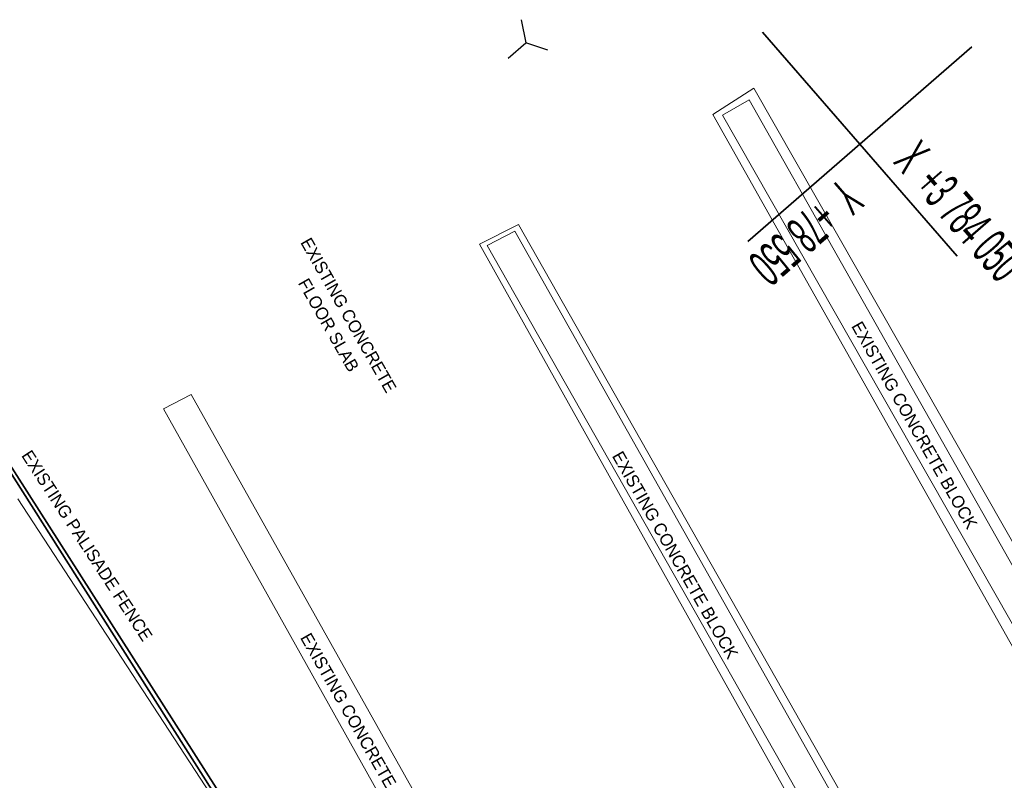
# Model space of a CAD drawing. Header units: millimetres. Extents: x -738537 to 1850049, y -250217 to 604013.
# Tile 184 of 204: x -179677 to -159776, y 477033 to 492413. Entities that reach past the tile are written whole.
import ezdxf

# ---------------------------------------------------------------- set-up
doc = ezdxf.new("R2010")
doc.units = ezdxf.units.MM
doc.header["$MEASUREMENT"] = 0
for name, color, linetype, lineweight in [('0_Pen_No__1', 214, 'Continuous', 35), ('0_Pen_No__128', 9, 'Continuous', 0), ('0_Pen_No__2', 1, 'Continuous', 25), ('0_Pen_No__6', 7, 'Continuous', 5)]:
    doc.layers.add(name, color=color, linetype=linetype, lineweight=lineweight)
doc.styles.add('GENERATED_STYLE_1', font='GOTHIC.TTF')
doc.styles.add('GENERATED_STYLE_3', font='GOTHICB.TTF')

msp = doc.modelspace()

# ---------------------------------------------------------------- linework, layer by layer
at = {"layer": '0_Pen_No__1', "color": 7, "linetype": 'Continuous', "lineweight": 35}
for p, q in [((-162695.4, 489897.2), (-164664.3, 492160.7)), ((-162695.4, 489897.2), (-160431.9, 491866.1)), ((-172612.9, 471829.1), (-184715.4, 490900.5)), ((-172530.7, 471908.1), (-184662.2, 490908.9)), ((-162695.4, 489897.2), (-164959, 487928.3)), ((-160726.6, 487633.7), (-162695.4, 489897.2))]:
    msp.add_line(p, q, dxfattribs=at)
at = {"layer": '0_Pen_No__128', "color": 9, "linetype": 'Continuous', "lineweight": 0}
for p, q in [((-165666.4, 490493.9), (-164835.1, 491031.4)), ((-164835.1, 491031.4), (-156770.4, 476853.6)), ((-165468.9, 490480.1), (-164929.9, 490789.9)), ((-164929.9, 490789.9), (-157433.6, 477509.3)), ((-157706.1, 476344.6), (-165666.4, 490493.9)), ((-157947, 477261.6), (-165468.9, 490480.1)), ((-170385.2, 487873.7), (-169592, 488272.1)), ((-169592, 488272.1), (-161574.2, 474133)), ((-170231, 487848.8), (-169672.3, 488135.9)), ((-169672.3, 488135.9), (-162158.3, 474804.5)), ((-162423.3, 473646.3), (-170385.2, 487873.7)), ((-162685.9, 474557.7), (-170231, 487848.8)), ((-176210.6, 484834.3), (-176769.3, 484547.2)), ((-176210.6, 484834.3), (-168157, 470465.9)), ((-168722, 470155.9), (-176769.3, 484547.2)), ((-175675.2, 476539.3), (-179717.3, 482725.2))]:
    msp.add_line(p, q, dxfattribs=at)
at = {"layer": '0_Pen_No__2', "color": 7, "linetype": 'Continuous', "lineweight": 25}
for p in [(-169540, 492412.9), (-169806.7, 491637.3), (-169001.6, 491794)]:
    msp.add_line(p, (-169449.5, 491948), dxfattribs=at)

# ---------------------------------------------------------------- texts
at = {"layer": '0_Pen_No__6', "color": 7, "linetype": 'Continuous', "lineweight": 5, "attachment_point": 7}
for s, insert, char_height, rotation, style in [('\\A1;{\\W0.500000x;\\pql;\\fArial|b0|i0|c0|p34;X  +3 784 050}', (-162046.3, 489523.1), 750, 311.01787, 'GENERATED_STYLE_3'), ('\\A1;{\\W0.500000x;\\pql;\\fArial|b0|i0|c0|p34;Y  +78 550}', (-163079.6, 489238.5), 750, 221.01787, 'GENERATED_STYLE_3'), ('\\A1;{\\pql;\\fCentury Gothic|b0|i0|c0|p34;EXISTING CONCRETE}', (-174014.2, 487908.3), 250, 299.65645, 'GENERATED_STYLE_1'), ('\\A1;{\\pql;\\fCentury Gothic|b0|i0|c0|p34;FLOOR SLAB}', (-174062.9, 487087.3), 250, 299.65645, 'GENERATED_STYLE_1'), ('\\A1;{\\pql;\\fCentury Gothic|b0|i0|c0|p34;EXISTING CONCRETE BLOCK}', (-162878.2, 486216.3), 250, 299.65645, 'GENERATED_STYLE_1'), ('\\A1;{\\pql;\\fCentury Gothic|b0|i0|c0|p34;EXISTING PALISADE FENCE}', (-179655.5, 483598.9), 250, 303.10715, 'GENERATED_STYLE_1'), ('\\A1;{\\pql;\\fCentury Gothic|b0|i0|c0|p34;EXISTING CONCRETE BLOCK}', (-167715.2, 483591.7), 250, 299.65645, 'GENERATED_STYLE_1'), ('\\A1;{\\pql;\\fCentury Gothic|b0|i0|c0|p34;EXISTING CONCRETE BLOCK}', (-174018, 479915.8), 250, 299.65645, 'GENERATED_STYLE_1')]:
    msp.add_mtext(s, dxfattribs=dict(at, insert=insert, char_height=char_height, rotation=rotation, style=style))

doc.saveas('drawing.dxf')
